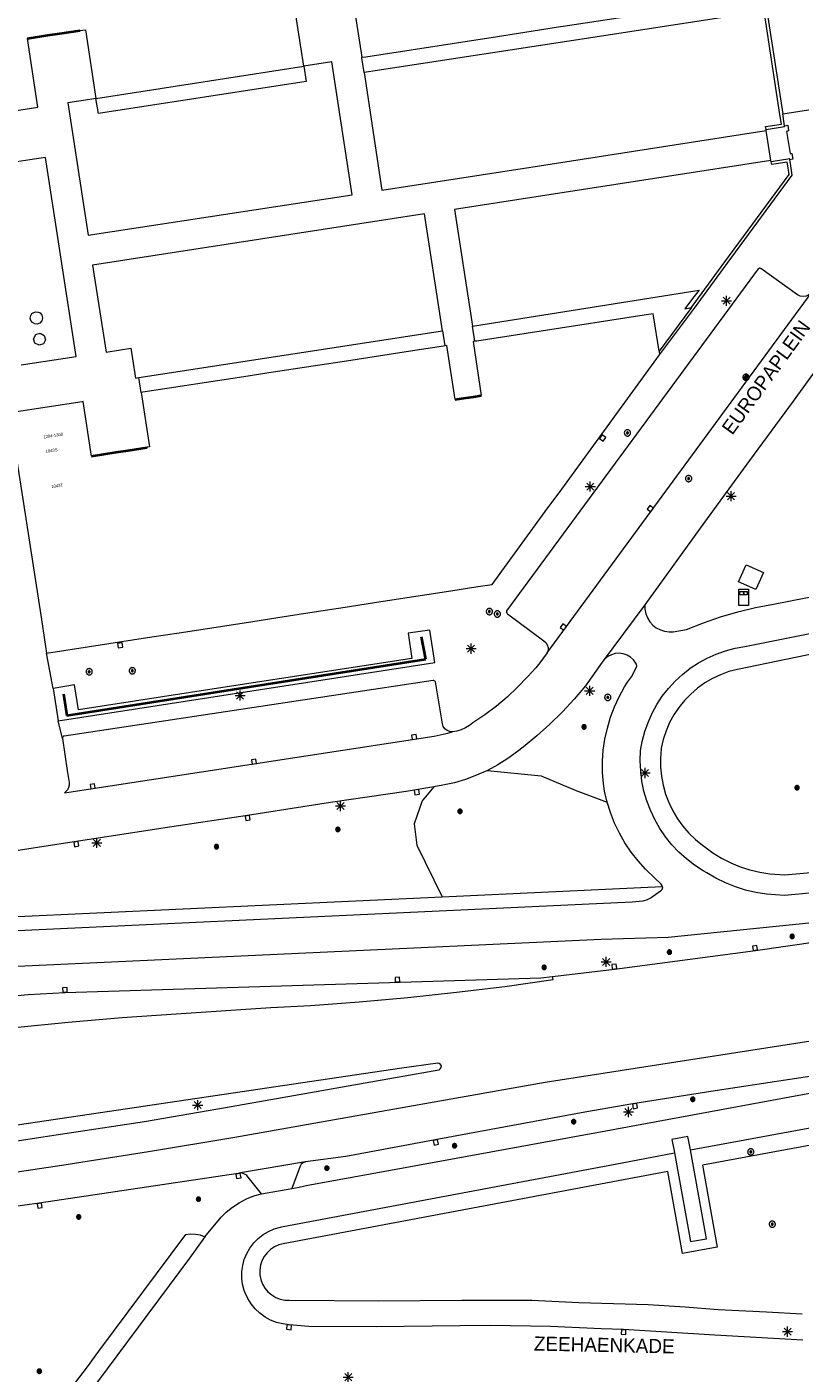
# Model space of a CAD drawing. Header units: metres. Extents: x 135779 to 137489, y 452643 to 455118.
# Tile 76 of 256: x 136002 to 136078, y 453193 to 453326. Entities that reach past the tile are written whole.
import ezdxf
from ezdxf.enums import TextEntityAlignment as Align

# ---------------------------------------------------------------- set-up
doc = ezdxf.new("R2010")
doc.units = ezdxf.units.M
doc.linetypes.add('DGN_Style_3', pattern=[78.572352, 56.123108, -22.449243])
doc.linetypes.add('DGN_Style_4', pattern=[89.853097, 44.898487, -22.449243, 0.056123, -22.449243])
for name, color, linetype, lineweight in [('KTop_BTD_Groenvoorziening', 62, 'Continuous', 13), ('KTop_BTD_Groenvoorziening_gras- en kruidachtigen', 62, 'Continuous', 13), ('KTop_KST_KAST', 40, 'Continuous', 13), ('KTop_NAR_Huisnummer tijdelijk (t)', 7, 'Continuous', 13), ('KTop_ORL_Weg_Straatnaam (t)', 7, 'Continuous', 13), ('KTop_OTD_Gesloten verharding', 15, 'Continuous', 13), ('KTop_OTD_Open verharding', 15, 'Continuous', 13), ('KTop_PAL_Lichtmast', 40, 'Continuous', 13), ('KTop_PND_Grondvlaksituatie van BAG-pand [tachy]', 1, 'Continuous', 13), ('KTop_PUT_Drainageput', 15, 'Continuous', 13), ('KTop_PUT_Inspectie- of rioolput', 15, 'Continuous', 13), ('KTop_PUT_Kolk', 15, 'Continuous', 13), ('KTop_SHD_Hek (l)', 15, 'DGN_Style_4', 40), ('KTop_SHD_Muur', 15, 'Continuous', 13), ('KTop_VGO_Boom', 92, 'Continuous', 13), ('KTop_VGO_Haag (l)', 92, 'DGN_Style_3', 40), ('KTop_WGD_Fietspad', 40, 'Continuous', 13), ('KTop_WGD_Rijbaan_Lokale weg', 251, 'Continuous', 13), ('KTop_WGD_Rijbaan_Lokale weg_OV-strook', 251, 'Continuous', 13), ('KTop_WGD_Voetpad', 251, 'Continuous', 13), ('KTop_WGD_Voetpad op trap', 251, 'Continuous', 13)]:
    doc.layers.add(name, color=color, linetype=linetype, lineweight=lineweight)
doc.styles.add('Style-ROVU', font='ROVU.shx')
doc.styles.add('Style-ROVUCURSIEF', font='ROVUCURSIEF.shx')

# ---------------------------------------------------------------- blocks, each defined once
blk = doc.blocks.new('KST_KAST')
at = {"layer": 'KTop_KST_KAST', "flags": 128}
blk.add_lwpolyline([(-0.37, 0.17), (0.37, 0.17), (0.37, -0.17), (-0.37, -0.17), (-0.37, 0.17)], close=True, dxfattribs=at)
blk.add_lwpolyline([(0.05, 0.15), (-0.05, 0), (0.05, 0), (-0.05, -0.15)], dxfattribs=at)
blk = doc.blocks.new('PAL_Lichtmast')
at = {"layer": 'KTop_PAL_Lichtmast'}
for p, q in [((-0.35, -0.35), (0.35, 0.35)), ((0.35, -0.35), (-0.35, 0.35)), ((0, -0.5), (0, 0.5)), ((-0.5, 0), (0.5, 0))]:
    blk.add_line(p, q, dxfattribs=at)
blk = doc.blocks.new('PUT_Drainageput')
at = {"layer": 'KTop_PUT_Drainageput'}
for p, q in [((-0.12, -0.29), (-0.12, 0.29)), ((0, -0.31), (0, 0.31)), ((0.12, -0.29), (0.12, 0.29))]:
    blk.add_line(p, q, dxfattribs=at)
at = {"layer": 'KTop_PUT_Drainageput', "flags": 128}
blk.add_lwpolyline([(0.31, 0), (0.31, 0.03), (0.3, 0.06), (0.29, 0.1), (0.28, 0.13), (0.27, 0.16), (0.25, 0.18), (0.23, 0.21), (0.21, 0.23), (0.18, 0.25), (0.15, 0.27), (0.13, 0.28), (0.1, 0.29), (0.06, 0.3), (0.03, 0.31), (0, 0.31), (-0.03, 0.31), (-0.06, 0.3), (-0.1, 0.29), (-0.13, 0.28), (-0.16, 0.27), (-0.18, 0.25), (-0.21, 0.23), (-0.23, 0.21), (-0.25, 0.18), (-0.27, 0.15), (-0.28, 0.13), (-0.29, 0.1), (-0.3, 0.06), (-0.31, 0.03), (-0.31, 0), (-0.31, -0.03), (-0.3, -0.06), (-0.29, -0.1), (-0.28, -0.13), (-0.27, -0.16), (-0.25, -0.18), (-0.23, -0.21), (-0.21, -0.23), (-0.18, -0.25), (-0.15, -0.27), (-0.13, -0.28), (-0.1, -0.29), (-0.06, -0.3), (-0.03, -0.31), (0, -0.31), (0.03, -0.31), (0.06, -0.3), (0.1, -0.29), (0.13, -0.28), (0.16, -0.27), (0.18, -0.25), (0.21, -0.23), (0.23, -0.21), (0.25, -0.18), (0.27, -0.15), (0.28, -0.13), (0.29, -0.1), (0.3, -0.06), (0.31, -0.03), (0.31, 0)], dxfattribs=at)
blk = doc.blocks.new('PUT_Inspectie-_of_rioolput')
at = {"layer": 'KTop_PUT_Inspectie- of rioolput', "flags": 128}
for points in [[(0.31, 0), (0.31, 0.03), (0.3, 0.06), (0.29, 0.1), (0.28, 0.13), (0.27, 0.15), (0.25, 0.18), (0.23, 0.21), (0.21, 0.23), (0.18, 0.25), (0.15, 0.27), (0.13, 0.28), (0.1, 0.29), (0.06, 0.3), (0.03, 0.31), (0, 0.31), (-0.03, 0.31), (-0.06, 0.3), (-0.1, 0.29), (-0.13, 0.28), (-0.16, 0.27), (-0.18, 0.25), (-0.21, 0.23), (-0.23, 0.21), (-0.25, 0.18), (-0.27, 0.15), (-0.28, 0.13), (-0.29, 0.1), (-0.3, 0.06), (-0.31, 0.03), (-0.31, 0), (-0.31, -0.03), (-0.3, -0.06), (-0.29, -0.1), (-0.28, -0.13), (-0.27, -0.16), (-0.25, -0.18), (-0.23, -0.21), (-0.21, -0.23), (-0.18, -0.25), (-0.15, -0.27), (-0.13, -0.28), (-0.1, -0.29), (-0.06, -0.3), (-0.03, -0.31), (0, -0.31), (0.03, -0.31), (0.06, -0.3), (0.1, -0.29), (0.13, -0.28), (0.15, -0.27), (0.18, -0.25), (0.21, -0.23), (0.23, -0.21), (0.25, -0.18), (0.27, -0.15), (0.28, -0.13), (0.29, -0.1), (0.3, -0.06), (0.31, -0.03), (0.31, 0)], [(0.1, 0), (0.09, 0.01), (0.09, 0.02), (0.09, 0.03), (0.09, 0.04), (0.08, 0.05), (0.08, 0.06), (0.07, 0.06), (0.06, 0.07), (0.06, 0.08), (0.05, 0.08), (0.04, 0.09), (0.03, 0.09), (0.02, 0.09), (0.01, 0.09), (0, 0.09), (-0.01, 0.09), (-0.02, 0.09), (-0.03, 0.09), (-0.04, 0.09), (-0.05, 0.08), (-0.06, 0.08), (-0.06, 0.07), (-0.07, 0.06), (-0.08, 0.06), (-0.08, 0.05), (-0.09, 0.04), (-0.09, 0.03), (-0.09, 0.02), (-0.09, 0.01), (-0.09, 0), (-0.09, -0.01), (-0.09, -0.02), (-0.09, -0.03), (-0.09, -0.04), (-0.08, -0.05), (-0.08, -0.06), (-0.07, -0.06), (-0.06, -0.07), (-0.06, -0.08), (-0.05, -0.08), (-0.04, -0.09), (-0.03, -0.09), (-0.02, -0.09), (-0.01, -0.09), (0, -0.09), (0.01, -0.09), (0.02, -0.09), (0.03, -0.09), (0.04, -0.09), (0.05, -0.08), (0.06, -0.08), (0.06, -0.07), (0.07, -0.06), (0.08, -0.06), (0.08, -0.05), (0.09, -0.04), (0.09, -0.03), (0.09, -0.02), (0.09, -0.01), (0.1, 0)], [(0.04, 0), (0.03, 0), (0.03, 0.01), (0.03, 0.01), (0.03, 0.01), (0.03, 0.02), (0.03, 0.02), (0.03, 0.02), (0.02, 0.03), (0.02, 0.03), (0.02, 0.03), (0.01, 0.03), (0.01, 0.03), (0.01, 0.03), (0, 0.03), (0, 0.03), (0, 0.03), (-0.01, 0.03), (-0.01, 0.03), (-0.01, 0.03), (-0.02, 0.03), (-0.02, 0.03), (-0.02, 0.03), (-0.03, 0.02), (-0.03, 0.02), (-0.03, 0.02), (-0.03, 0.01), (-0.03, 0.01), (-0.03, 0.01), (-0.03, 0), (-0.03, 0), (-0.03, 0), (-0.03, -0.01), (-0.03, -0.01), (-0.03, -0.01), (-0.03, -0.02), (-0.03, -0.02), (-0.03, -0.02), (-0.02, -0.03), (-0.02, -0.03), (-0.02, -0.03), (-0.01, -0.03), (-0.01, -0.03), (-0.01, -0.03), (0, -0.03), (0, -0.03), (0, -0.03), (0.01, -0.03), (0.01, -0.03), (0.01, -0.03), (0.02, -0.03), (0.02, -0.03), (0.02, -0.03), (0.03, -0.02), (0.03, -0.02), (0.03, -0.02), (0.03, -0.01), (0.03, -0.01), (0.03, -0.01), (0.03, 0), (0.04, 0)], [(0.01, 0.02), (0.01, 0.02), (0.01, 0.02), (0, 0.02), (0, 0.02), (0, 0.02), (0, 0.02), (-0.01, 0.02), (-0.01, 0.02), (-0.01, 0.02), (-0.01, 0.02), (-0.01, 0.02), (-0.02, 0.02), (-0.02, 0.01), (-0.02, 0.01), (-0.02, 0.01), (-0.02, 0.01), (-0.02, 0.01), (-0.02, 0), (-0.02, 0), (-0.02, 0), (-0.02, 0), (-0.02, -0.01), (-0.02, -0.01), (-0.02, -0.01), (-0.02, -0.01), (-0.02, -0.01), (-0.02, -0.02), (-0.01, -0.02), (-0.01, -0.02), (-0.01, -0.02), (-0.01, -0.02), (-0.01, -0.02), (0, -0.02), (0, -0.02), (0, -0.02), (0, -0.02), (0.01, -0.02), (0.01, -0.02), (0.01, -0.02), (0.01, -0.02), (0.01, -0.02), (0.02, -0.02), (0.02, -0.01), (0.02, -0.01), (0.02, -0.01), (0.02, -0.01), (0.02, -0.01), (0.02, 0), (0.02, 0), (0.02, 0), (0.02, 0), (0.02, 0.01), (0.02, 0.01), (0.02, 0.01), (0.02, 0.01), (0.02, 0.01), (0.02, 0.02), (0.01, 0.02), (0.01, 0.02), (0.01, 0.02)]]:
    blk.add_lwpolyline(points, dxfattribs=at)
blk = doc.blocks.new('PUT_Kolk')
at = {"layer": 'KTop_PUT_Kolk', "flags": 128}
blk.add_lwpolyline([(0.22, -0.23), (0.22, 0.22), (-0.23, 0.22), (-0.23, -0.23), (0.22, -0.23)], dxfattribs=at)
blk = doc.blocks.new('VGO_Boom')
at = {"layer": 'KTop_VGO_Boom', "flags": 128}
for points in [[(0.21, 0), (0.21, 0.02), (0.21, 0.04), (0.2, 0.07), (0.2, 0.09), (0.19, 0.11), (0.17, 0.13), (0.16, 0.14), (0.14, 0.16), (0.13, 0.17), (0.11, 0.19), (0.09, 0.2), (0.07, 0.2), (0.04, 0.21), (0.02, 0.21), (0, 0.21), (-0.02, 0.21), (-0.05, 0.21), (-0.07, 0.2), (-0.09, 0.2), (-0.11, 0.19), (-0.13, 0.17), (-0.14, 0.16), (-0.16, 0.14), (-0.17, 0.13), (-0.19, 0.11), (-0.2, 0.09), (-0.2, 0.07), (-0.21, 0.04), (-0.21, 0.02), (-0.22, 0), (-0.21, -0.02), (-0.21, -0.05), (-0.2, -0.07), (-0.2, -0.09), (-0.19, -0.11), (-0.17, -0.13), (-0.16, -0.14), (-0.14, -0.16), (-0.13, -0.17), (-0.11, -0.19), (-0.09, -0.2), (-0.07, -0.2), (-0.05, -0.21), (-0.02, -0.21), (0, -0.22), (0.02, -0.21), (0.04, -0.21), (0.07, -0.2), (0.09, -0.2), (0.11, -0.19), (0.13, -0.17), (0.14, -0.16), (0.16, -0.14), (0.17, -0.13), (0.19, -0.11), (0.2, -0.09), (0.2, -0.07), (0.21, -0.05), (0.21, -0.02), (0.21, 0)], [(0.15, 0), (0.15, 0.02), (0.15, 0.03), (0.15, 0.05), (0.14, 0.06), (0.13, 0.08), (0.13, 0.09), (0.12, 0.1), (0.1, 0.12), (0.09, 0.13), (0.08, 0.13), (0.06, 0.14), (0.05, 0.15), (0.03, 0.15), (0.02, 0.15), (0, 0.15), (-0.02, 0.15), (-0.03, 0.15), (-0.05, 0.15), (-0.06, 0.14), (-0.08, 0.13), (-0.09, 0.13), (-0.1, 0.12), (-0.12, 0.1), (-0.13, 0.09), (-0.13, 0.08), (-0.14, 0.06), (-0.15, 0.05), (-0.15, 0.03), (-0.15, 0.02), (-0.16, 0), (-0.15, -0.02), (-0.15, -0.03), (-0.15, -0.05), (-0.14, -0.06), (-0.13, -0.08), (-0.13, -0.09), (-0.12, -0.1), (-0.1, -0.12), (-0.09, -0.13), (-0.08, -0.13), (-0.06, -0.14), (-0.05, -0.15), (-0.03, -0.15), (-0.02, -0.15), (0, -0.16), (0.02, -0.15), (0.03, -0.15), (0.05, -0.15), (0.06, -0.14), (0.08, -0.13), (0.09, -0.13), (0.1, -0.12), (0.12, -0.1), (0.13, -0.09), (0.13, -0.08), (0.14, -0.06), (0.15, -0.05), (0.15, -0.03), (0.15, -0.02), (0.15, 0)], [(0.1, 0), (0.09, 0.01), (0.09, 0.02), (0.09, 0.03), (0.09, 0.04), (0.08, 0.05), (0.08, 0.06), (0.07, 0.06), (0.06, 0.07), (0.06, 0.08), (0.05, 0.08), (0.04, 0.09), (0.03, 0.09), (0.02, 0.09), (0.01, 0.09), (0, 0.09), (-0.01, 0.09), (-0.02, 0.09), (-0.03, 0.09), (-0.04, 0.09), (-0.05, 0.08), (-0.06, 0.08), (-0.06, 0.07), (-0.07, 0.06), (-0.08, 0.06), (-0.08, 0.05), (-0.09, 0.04), (-0.09, 0.03), (-0.09, 0.02), (-0.09, 0.01), (-0.1, 0), (-0.09, -0.01), (-0.09, -0.02), (-0.09, -0.03), (-0.09, -0.04), (-0.08, -0.05), (-0.08, -0.06), (-0.07, -0.06), (-0.06, -0.07), (-0.06, -0.08), (-0.05, -0.08), (-0.04, -0.09), (-0.03, -0.09), (-0.02, -0.09), (-0.01, -0.09), (0, -0.1), (0.01, -0.09), (0.02, -0.09), (0.03, -0.09), (0.04, -0.09), (0.05, -0.08), (0.06, -0.08), (0.06, -0.07), (0.07, -0.06), (0.08, -0.06), (0.08, -0.05), (0.09, -0.04), (0.09, -0.03), (0.09, -0.02), (0.09, -0.01), (0.1, 0)], [(0.04, 0), (0.03, 0), (0.03, 0.01), (0.03, 0.01), (0.03, 0.01), (0.03, 0.02), (0.03, 0.02), (0.03, 0.02), (0.02, 0.03), (0.02, 0.03), (0.02, 0.03), (0.01, 0.03), (0.01, 0.03), (0.01, 0.03), (0, 0.03), (0, 0.03), (0, 0.03), (-0.01, 0.03), (-0.01, 0.03), (-0.01, 0.03), (-0.02, 0.03), (-0.02, 0.03), (-0.02, 0.03), (-0.03, 0.02), (-0.03, 0.02), (-0.03, 0.02), (-0.03, 0.01), (-0.03, 0.01), (-0.03, 0.01), (-0.04, 0), (-0.04, 0), (-0.04, 0), (-0.03, -0.01), (-0.03, -0.01), (-0.03, -0.01), (-0.03, -0.02), (-0.03, -0.02), (-0.03, -0.02), (-0.02, -0.03), (-0.02, -0.03), (-0.02, -0.03), (-0.01, -0.03), (-0.01, -0.03), (-0.01, -0.03), (0, -0.04), (0, -0.04), (0, -0.04), (0.01, -0.03), (0.01, -0.03), (0.01, -0.03), (0.02, -0.03), (0.02, -0.03), (0.02, -0.03), (0.03, -0.02), (0.03, -0.02), (0.03, -0.02), (0.03, -0.01), (0.03, -0.01), (0.03, -0.01), (0.03, 0), (0.04, 0)]]:
    blk.add_lwpolyline(points, dxfattribs=at)

msp = doc.modelspace()

# ---------------------------------------------------------------- linework, layer by layer
at = {"layer": 'KTop_BTD_Groenvoorziening', "flags": 128}
for points in [[(136074.66, 453327.62), (136055.14, 453324.62), (136035.03, 453321.54)], [(136029.06, 453322.15), (136029.29, 453320.65), (136008.71, 453317.49), (136008.47, 453318.97)], [(136045.77, 453296.43), (136068.22, 453300), (136067.59, 453299.15), (136066.83, 453298.14), (136067.46, 453298.26)], [(136012.71, 453291.33), (136042.82, 453295.96)]]:
    msp.add_lwpolyline(points, dxfattribs=at)
at = {"layer": 'KTop_BTD_Groenvoorziening_gras- en kruidachtigen', "flags": 128}
for points in [[(136047.26, 453252.43), (136052.58, 453251.88), (136055.94, 453250.46), (136059.12, 453249.3)], [(136041.95, 453250.81), (136040.78, 453249.42), (136040.01, 453247.15), (136040.25, 453245.02), (136042.78, 453239.93)]]:
    msp.add_lwpolyline(points, dxfattribs=at)
at = {"layer": 'KTop_OTD_Gesloten verharding', "flags": 128}
msp.add_lwpolyline([(136073.11, 453268.77), (136072.16, 453268.77), (136072.16, 453270.38), (136073.11, 453270.38), (136073.11, 453268.77)], dxfattribs=at)
at = {"layer": 'KTop_OTD_Open verharding', "flags": 128}
for points in [[(136029.23, 453213.68), (136029, 453213.59), (136028.81, 453213.43), (136028.69, 453213.23), (136027.89, 453211.05)], [(136024.87, 453210.52), (136023.41, 453212.31), (136023.31, 453212.39), (136023.07, 453212.52), (136022.8, 453212.57)]]:
    msp.add_lwpolyline(points, dxfattribs=at)
at = {"layer": 'KTop_PND_Grondvlaksituatie van BAG-pand [tachy]', "flags": 128}
for points in [[(136029.06, 453322.15), (136028.01, 453328.96), (136030.03, 453329.28), (136031.23, 453329.47), (136033.26, 453329.79), (136033.26, 453329.77), (136033.77, 453329.85), (136034.82, 453323.04)], [(136034.82, 453323.04), (136035.2, 453323.1), (136048.24, 453325.11), (136054.51, 453326.08), (136054.76, 453326.12), (136061.29, 453327.12), (136067.88, 453328.13), (136074.43, 453329.12)], [(135995.69, 453317.01), (136002.09, 453318), (136002.7, 453318.1), (136001.68, 453324.91), (136003.71, 453325.22), (136004.9, 453325.4), (136006.91, 453325.71), (136006.91, 453325.68), (136007.42, 453325.76), (136008.47, 453318.97)], [(136008.47, 453318.97), (136029.06, 453322.15)], [(136064.26, 453293.96), (136063.71, 453297.45), (136063.68, 453297.64), (136062.78, 453297.5), (136055.98, 453296.46), (136046.2, 453294.95), (136046, 453294.92)], [(136043.05, 453294.47), (136042.91, 453294.45), (136039.65, 453293.94), (136033.29, 453292.97), (136026.02, 453291.85), (136023.13, 453291.41), (136013.11, 453289.87), (136012.95, 453289.84)], [(136046, 453294.92), (136045.84, 453294.9), (136046.65, 453289.55), (136045.87, 453289.43), (136044.68, 453289.25), (136044.05, 453289.15), (136043.23, 453294.5), (136043.05, 453294.47)], [(136064.26, 453293.96), (136064.32, 453293.57)], [(136003.57, 453264.05), (136014.01, 453265.65), (136016.71, 453266.07), (136023.8, 453267.16), (136026.49, 453267.58), (136029.67, 453268.07), (136033.59, 453268.67), (136036.28, 453269.08), (136036.94, 453269.19), (136043.62, 453270.22), (136046.3, 453270.64), (136046.34, 453270.64), (136047.72, 453270.85), (136052.99, 453278.07), (136054.62, 453280.28), (136064.32, 453293.57)], [(136012.95, 453289.84), (136013.79, 453284.48), (136013.53, 453284.43), (136013.53, 453284.41), (136011.66, 453284.12), (136010.47, 453283.93), (136008.03, 453283.55), (136007.19, 453288.96), (136007.1, 453288.94), (136000.18, 453287.87)], [(135999.91, 453287.83), (136000.51, 453283.92), (136000.93, 453281.22), (136003.06, 453267.39), (136003.47, 453264.7), (136003.57, 453264.05)], [(136073.84, 453270.35), (136072.14, 453271.1), (136072.9, 453272.78), (136074.6, 453272.03), (136073.84, 453270.35)]]:
    msp.add_lwpolyline(points, dxfattribs=at)
at = {"layer": 'KTop_SHD_Hek (l)', "flags": 128}
for points in [[(136004.9, 453325.4), (136006.91, 453325.71)], [(136001.68, 453324.91), (136003.71, 453325.22)], [(136003.71, 453325.22), (136004.9, 453325.4)], [(136044.05, 453289.15), (136044.68, 453289.25)], [(136044.68, 453289.25), (136045.87, 453289.43)], [(136045.87, 453289.43), (136046.65, 453289.55)], [(136011.66, 453284.12), (136013.53, 453284.41)], [(136008.03, 453283.55), (136010.47, 453283.93)], [(136010.47, 453283.93), (136011.66, 453284.12)]]:
    msp.add_lwpolyline(points, dxfattribs=at)
at = {"layer": 'KTop_SHD_Muur', "flags": 128}
for points in [[(136074.71, 453329.17), (136074.94, 453327.66), (136076.51, 453317.44)], [(136074.86, 453315.9), (136074.82, 453316.18), (136076.39, 453316.42), (136076.24, 453317.39), (136074.66, 453327.62)], [(136076.69, 453316.27), (136076.51, 453317.44)], [(136074.86, 453315.9), (136076.7, 453316.19), (136076.69, 453316.27)], [(136064.32, 453293.57), (136067.76, 453298.2), (136071.01, 453302.62), (136077.45, 453311.38), (136077.27, 453312.53), (136077.22, 453312.9)], [(136067.46, 453298.26), (136067.54, 453298.37), (136070.78, 453302.78), (136077.15, 453311.45), (136076.99, 453312.49), (136076.97, 453312.66), (136075.42, 453312.42), (136075.37, 453312.7)], [(136077.22, 453312.9), (136077.21, 453312.99), (136075.37, 453312.7)], [(136002.65, 453296.63), (136002.4, 453296.65), (136002.17, 453296.77), (136002.02, 453296.97), (136001.96, 453297.22), (136002.01, 453297.47), (136002.13, 453297.66), (136002.31, 453297.78), (136002.52, 453297.84), (136002.74, 453297.82), (136002.93, 453297.73), (136003.12, 453297.51), (136003.18, 453297.23), (136003.11, 453296.95), (136002.92, 453296.73), (136002.65, 453296.63)], [(136067.46, 453298.26), (136064.26, 453293.96)], [(136002.5, 453295.58), (136002.94, 453295.72), (136003.34, 453295.51), (136003.48, 453295.07), (136003.27, 453294.67), (136002.84, 453294.53), (136002.43, 453294.74), (136002.29, 453295.18), (136002.5, 453295.58)]]:
    msp.add_lwpolyline(points, dxfattribs=at)
at = {"layer": 'KTop_VGO_Haag (l)', "flags": 128}
msp.add_lwpolyline([(136005.26, 453260.03), (136005.59, 453257.87), (136041.14, 453263.45), (136040.74, 453265.65)], dxfattribs=at)
at = {"layer": 'KTop_WGD_Fietspad', "flags": 128}
for points in [[(136062.85, 453268.83), (136062.86, 453268.39), (136062.94, 453267.95), (136063.1, 453267.53), (136063.34, 453267.15), (136063.64, 453266.82), (136063.99, 453266.55), (136064.39, 453266.34), (136064.81, 453266.21), (136065.26, 453266.15), (136065.65, 453266.17), (136066.97, 453266.4), (136068.65, 453267.06), (136070.35, 453267.63), (136072.08, 453268.13), (136073.83, 453268.56), (136075.6, 453268.9), (136087.07, 453271.13)], [(136100.09, 453242.21), (136076.7, 453240.05), (136074.91, 453240.18), (136073.86, 453240.35), (136072.83, 453240.59), (136071.82, 453240.9), (136070.84, 453241.3), (136069.89, 453241.76), (136068.98, 453242.3), (136068.62, 453242.5), (136067.77, 453243.05), (136066.97, 453243.67), (136066.22, 453244.34), (136065.53, 453245.07), (136064.9, 453245.86), (136064.33, 453246.69), (136063.83, 453247.56), (136063.4, 453248.48), (136063.04, 453249.42), (136062.76, 453250.39), (136062.56, 453251.38), (136062.44, 453252.38), (136062.39, 453253.38), (136062.43, 453254.39), (136062.59, 453255.31), (136062.84, 453256.27), (136063.17, 453257.19), (136063.57, 453258.09), (136064.04, 453258.95), (136064.58, 453259.77), (136065.19, 453260.55), (136065.85, 453261.27), (136066.58, 453261.94), (136067.35, 453262.54), (136068.17, 453263.08), (136069.04, 453263.55), (136069.93, 453263.95), (136070.86, 453264.28), (136071.81, 453264.53), (136072.75, 453264.69), (136096.84, 453269.53)], [(136059.12, 453249.3), (136058.87, 453250.38), (136058.75, 453251.12), (136058.66, 453252.23), (136058.66, 453253.34), (136058.74, 453254.44), (136058.9, 453255.54), (136059.14, 453256.62), (136059.45, 453257.69), (136059.84, 453258.72), (136060.3, 453259.73), (136060.84, 453260.7), (136061.13, 453261.17), (136061.52, 453261.71), (136061.99, 453262.59), (136062.05, 453262.76), (136062.03, 453262.94), (136061.97, 453263.05), (136061.74, 453263.37), (136061.44, 453263.64), (136061.1, 453263.84), (136060.72, 453263.97), (136060.32, 453264.03), (136059.92, 453264), (136059.54, 453263.89), (136059.18, 453263.71), (136058.87, 453263.46), (136058.61, 453263.16)], [(136064.58, 453240.95), (136064.58, 453240.99), (136064.48, 453241.16), (136063.82, 453241.8), (136062.92, 453242.66), (136062.18, 453243.48), (136061.5, 453244.35), (136060.88, 453245.27), (136060.33, 453246.22), (136059.86, 453247.22), (136059.45, 453248.25), (136059.12, 453249.3)], [(136064.58, 453240.95), (136064.59, 453240.8), (136064.53, 453240.62), (136064.4, 453240.49), (136063.7, 453239.97), (136063.47, 453239.8), (136063.07, 453239.61), (136062.65, 453239.49), (136061.6, 453239.38), (136000, 453236.51), (135996.25, 453236.34), (135992.34, 453236.05), (135988.44, 453235.68), (135986.3, 453235.44), (135979.32, 453234.43), (135963, 453232.07), (135962.7, 453232.12), (135962.42, 453232.24), (135962.18, 453232.44), (135962, 453232.69), (135961.9, 453232.93), (135961.85, 453233.34)], [(136092.57, 453237.32), (136092.75, 453237.41), (136092.89, 453237.57), (136092.96, 453237.76), (136092.96, 453237.9), (136092.87, 453238.1), (136092.75, 453238.21), (136092.07, 453238.63), (136065.18, 453235.89), (136058.54, 453235.68), (136000, 453232.97), (135997.53, 453232.86), (135993.89, 453232.62), (135990.26, 453232.31), (135986.64, 453231.91), (135983.43, 453231.49), (135979.79, 453230.95)], [(136027.89, 453211.05), (136028.61, 453211.18), (136029.46, 453211.36), (136036.19, 453212.57), (136058.99, 453216.75), (136101.89, 453224.68), (136101.91, 453224.68)], [(136067.37, 453214.85), (136081.92, 453217.52), (136102.38, 453221.94), (136102.83, 453222.01)], [(136067.37, 453214.85), (136067.12, 453216.19), (136065.53, 453215.9), (136065.79, 453214.59), (136065.79, 453214.57)], [(136078.51, 453196.03), (136069.78, 453196.5), (136060.75, 453197.07), (136058.51, 453197.15), (136053.51, 453197.36), (136047.52, 453197.46), (136044.53, 453197.45), (136036.28, 453197.34), (136029.56, 453197.38), (136027.61, 453197.54), (136026.98, 453197.62), (136026.37, 453197.77), (136025.78, 453198.01), (136025.22, 453198.31), (136024.71, 453198.68), (136024.25, 453199.11), (136023.84, 453199.6), (136023.51, 453200.13), (136023.24, 453200.71), (136023.15, 453200.95), (136023, 453201.55), (136022.92, 453202.17), (136022.93, 453202.8), (136023.01, 453203.42), (136023.17, 453204.02), (136023.41, 453204.6), (136023.72, 453205.14), (136024.1, 453205.64), (136024.54, 453206.08), (136025.03, 453206.47), (136025.57, 453206.79), (136026.14, 453207.04), (136026.74, 453207.21), (136027.01, 453207.27), (136059.92, 453213.45), (136065.79, 453214.57)], [(136024.87, 453210.52), (136027.89, 453211.05)], [(136019.26, 453206.26), (136020.86, 453208.18), (136021.38, 453208.69), (136022, 453209.19), (136022.66, 453209.63), (136023.37, 453210), (136024.11, 453210.3), (136024.87, 453210.52)], [(136019.26, 453206.26), (136019.25, 453206.25), (136017.74, 453204.13), (136008.51, 453191.75), (136007.8, 453190.72), (136007.02, 453189.74), (136006.19, 453188.81), (136005.29, 453187.93), (136004.34, 453187.11), (136003.34, 453186.35), (136002.29, 453185.66), (136001.21, 453185.03), (136000.3, 453184.58), (136000, 453184.45), (135989.85, 453179.86)]]:
    msp.add_lwpolyline(points, dxfattribs=at)
at = {"layer": 'KTop_WGD_Rijbaan_Lokale weg', "flags": 128}
for points in [[(136095.1, 453313.17), (136095.33, 453312.01), (136095.25, 453312.21), (136095.08, 453312.34), (136094.88, 453312.39), (136094.67, 453312.33), (136094.52, 453312.19), (136088.95, 453304.72), (136077.54, 453289), (136073.23, 453283.11), (136068.77, 453277.01), (136062.85, 453268.83)], [(136053.17, 453264.07), (136079.34, 453299.68)], [(136062.85, 453268.83), (136058.61, 453263.16)], [(136004.23, 453260.55), (136003.57, 453264.05)], [(136053.17, 453264.07), (136052.82, 453263.57), (136052.45, 453263.08), (136052.06, 453262.6), (136051.65, 453262.15), (136051.22, 453261.7), (136050.25, 453260.67), (136049.22, 453259.69), (136048.14, 453258.78), (136047, 453257.92), (136045.82, 453257.14), (136045.47, 453256.87), (136045.08, 453256.64), (136044.67, 453256.46), (136044.24, 453256.33), (136043.8, 453256.25)], [(136058.61, 453263.16), (136056.98, 453260.82), (136055.86, 453259.5), (136054.68, 453258.22), (136053.45, 453257.01), (136052.16, 453255.85), (136050.81, 453254.75), (136050.22, 453254.3), (136049.27, 453253.61), (136048.29, 453252.99), (136047.26, 453252.43)], [(136004.23, 453260.55), (136004.72, 453257.35)], [(136005.14, 453255.6), (136004.72, 453257.35)], [(136005.14, 453255.6), (136005.63, 453252.42), (136005.82, 453251.22), (136005.82, 453250.97), (136005.76, 453250.73), (136005.64, 453250.51), (136005.35, 453250.22), (136041.98, 453255.83), (136043.17, 453256.1), (136043.8, 453256.25)], [(136047.26, 453252.43), (136046.19, 453251.95), (136045.1, 453251.54), (136043.98, 453251.21), (136042.84, 453250.96), (136041.95, 453250.81)], [(136041.95, 453250.81), (136039.21, 453250.36), (136031.71, 453249.24), (136023.47, 453247.97), (136015.98, 453246.84), (136006.75, 453245.43), (135989.6, 453242.77)], [(136053.72, 453232.02), (136059.86, 453232.75), (136073.81, 453234.59), (136092.57, 453237.32)], [(135933.17, 453217.35), (135980.68, 453224.36), (135989.35, 453225.64), (135995.05, 453226.38), (136000, 453226.94), (136000.39, 453226.99), (136005.73, 453227.51), (136011.08, 453227.96), (136016.43, 453228.33), (136025.8, 453228.94), (136029.74, 453229.17), (136034.56, 453229.52), (136039.38, 453229.95), (136044.19, 453230.46), (136048.98, 453231.05), (136053.77, 453231.72), (136053.72, 453232.02)], [(136102.22, 453229.07), (136092.25, 453227.62), (136052.97, 453221.52), (136022.24, 453216.1), (136013.67, 453214.67), (136005.09, 453213.32), (136000, 453212.56), (135987.26, 453210.68), (135982.94, 453207.61), (135981.56, 453206.63), (135985.17, 453207.03)], [(135982.21, 453213.04), (136000, 453215.67), (136004.96, 453216.4), (136013.28, 453217.68), (136021.32, 453219.05), (136042.43, 453222.79), (136042.46, 453222.8), (136042.59, 453222.88), (136042.68, 453223.01), (136042.69, 453223.17), (136042.62, 453223.32), (136042.49, 453223.41), (136042.33, 453223.43), (136038.53, 453222.91), (136000, 453217.22), (135982, 453214.57)]]:
    msp.add_lwpolyline(points, dxfattribs=at)
at = {"layer": 'KTop_WGD_Rijbaan_Lokale weg_OV-strook', "flags": 128}
for points in [[(135980.24, 453227.58), (135985.6, 453228.37), (135990.81, 453229.11), (135994.45, 453229.56), (135998.09, 453229.94), (136000, 453230.09), (136001.75, 453230.23), (136005.41, 453230.44), (136052.56, 453231.91), (136053.72, 453232.02)], [(136101.8, 453225.62), (136093.15, 453224.32), (136082.42, 453222.62), (136069.4, 453220.63), (136061.66, 453219.42), (136056.9, 453218.58), (136051.02, 453217.51), (136042.09, 453215.85), (136038.39, 453215.15), (136033.22, 453214.21), (136029.23, 453213.68)], [(136029.23, 453213.68), (136022.8, 453212.57)], [(136022.8, 453212.57), (136022.55, 453212.53), (136002.84, 453209.59), (136000, 453209.18), (135985.8, 453207.11), (135985.17, 453207.03)]]:
    msp.add_lwpolyline(points, dxfattribs=at)
at = {"layer": 'KTop_WGD_Voetpad', "flags": 128}
for points in [[(136076.51, 453317.44), (136083.72, 453318.56), (136079.96, 453342.86), (136078.17, 453354.62), (136077.92, 453356.24), (136072.46, 453355.4), (136072.92, 453352.57), (136071.88, 453352.4), (136069, 453351.96), (136069.74, 453347.23)], [(136035.03, 453321.54), (136034.82, 453322.99), (136034.82, 453323.04)], [(136008.47, 453318.97), (136007.87, 453318.86), (136005.67, 453318.53), (136007.69, 453305.42), (136033.84, 453309.44), (136031.84, 453322.58), (136029.06, 453322.15)], [(136035.03, 453321.54), (136036.8, 453309.9), (136051.56, 453312.18), (136074.88, 453315.79)], [(136076.69, 453316.27), (136077.01, 453316.31), (136077.09, 453315.75), (136076.9, 453315.7), (136077.24, 453313.51), (136077.43, 453313.52), (136077.53, 453312.95), (136077.22, 453312.9)], [(136075.35, 453312.83), (136074.88, 453315.79)], [(136001.06, 453292.58), (136006.51, 453293.41), (136003.47, 453313.13), (136001.93, 453312.9), (135998.03, 453312.29)], [(136075.35, 453312.83), (136052.07, 453309.23), (136043.98, 453307.98), (136045.77, 453296.43)], [(136042.82, 453295.96), (136041.02, 453307.53), (136008.14, 453302.45), (136009.47, 453293.86), (136011.94, 453294.23), (136012.39, 453291.28), (136012.71, 453291.33)], [(136079.34, 453299.68), (136079.11, 453299.51), (136078.83, 453299.4), (136078.54, 453299.36), (136078.24, 453299.4), (136077.97, 453299.51), (136074.36, 453302.12), (136074.31, 453302.14), (136074.25, 453302.16), (136074.19, 453302.16), (136074.14, 453302.14), (136074.09, 453302.11), (136049.15, 453268.24), (136049.14, 453268.18), (136049.14, 453268.11), (136049.16, 453268.05), (136049.2, 453267.99), (136049.25, 453267.95), (136052.83, 453265.27), (136053.04, 453265.1), (136053.19, 453264.87), (136053.26, 453264.6), (136053.26, 453264.33), (136053.17, 453264.07)], [(136046, 453294.92), (136045.77, 453296.43)], [(136042.82, 453295.96), (136043.05, 453294.47)], [(136012.95, 453289.84), (136012.71, 453291.33)], [(136004.72, 453257.35), (136042.05, 453263.11), (136041.54, 453266.33), (136039.4, 453266.01), (136039.77, 453263.52), (136020.61, 453260.57), (136006.75, 453258.44), (136006.36, 453260.89), (136004.23, 453260.55)], [(136086.74, 453265.46), (136072.03, 453262.44), (136071.19, 453262.22), (136070.36, 453261.91), (136069.56, 453261.53), (136068.79, 453261.09), (136068.07, 453260.57), (136067.4, 453259.99), (136066.79, 453259.36), (136066.23, 453258.67), (136065.74, 453257.93), (136065.31, 453257.16), (136064.96, 453256.34), (136064.68, 453255.5), (136064.48, 453254.64), (136064.48, 453254.57), (136064.4, 453253.66), (136064.41, 453252.75), (136064.5, 453251.85), (136064.67, 453250.96), (136064.91, 453250.09), (136065.23, 453249.24), (136065.63, 453248.42), (136066.09, 453247.64), (136066.62, 453246.9), (136067.22, 453246.22), (136067.87, 453245.59), (136068.58, 453245.02), (136068.78, 453244.85), (136069.6, 453244.26), (136070.46, 453243.73), (136071.36, 453243.28), (136072.3, 453242.89), (136073.26, 453242.58), (136074.24, 453242.35), (136075.24, 453242.2), (136076.71, 453242.09), (136085.21, 453242.85)], [(136043.8, 453256.25), (136043.52, 453256.28), (136043.26, 453256.39), (136043.04, 453256.56), (136042.88, 453256.79), (136042.79, 453257.06), (136042.1, 453261.19), (136042.07, 453261.24), (136042.03, 453261.28), (136041.99, 453261.31), (136041.94, 453261.34), (136041.89, 453261.35), (136005.33, 453255.83), (136005.27, 453255.81), (136005.21, 453255.77), (136005.18, 453255.72), (136005.15, 453255.66), (136005.14, 453255.6)], [(136042.78, 453239.93), (136064.58, 453240.95)], [(135979.12, 453235.87), (135983.55, 453236.52), (135988.05, 453237.08), (135991.7, 453237.44), (135995.35, 453237.72), (136000, 453237.94), (136042.78, 453239.93)], [(136083.97, 453216.19), (136068.57, 453213.34), (136070.02, 453205.22), (136066.6, 453204.59), (136065.13, 453212.73), (136027.02, 453205.56), (136026.6, 453205.45), (136026.16, 453205.26), (136025.77, 453205), (136025.42, 453204.67), (136025.13, 453204.3), (136024.91, 453203.88), (136024.77, 453203.43), (136024.7, 453202.96), (136024.71, 453202.48), (136024.8, 453202.02), (136024.97, 453201.57), (136025.21, 453201.16), (136025.51, 453200.8), (136025.88, 453200.49), (136026.28, 453200.25), (136026.73, 453200.08), (136027.19, 453199.99), (136027.62, 453199.98), (136036.5, 453199.92), (136044.71, 453199.97), (136051.64, 453199.98), (136056.3, 453199.74), (136063.17, 453199.56), (136066.84, 453199.31), (136070.13, 453199.04), (136074.89, 453198.82), (136078.44, 453198.64)], [(136065.79, 453214.57), (136067.37, 453205.77), (136068.96, 453206.05), (136067.37, 453214.85)], [(135989.64, 453181.58), (135995.77, 453184.34), (135999.34, 453185.94), (136000, 453186.28), (136001.05, 453186.88), (136002.11, 453187.57), (136003.13, 453188.33), (136004.1, 453189.15), (136005.21, 453190.37), (136006.45, 453191.84), (136007.63, 453193.36), (136008.74, 453194.93), (136017.36, 453206.47), (136017.82, 453206.53), (136018.32, 453206.52), (136018.8, 453206.43), (136019.26, 453206.26)]]:
    msp.add_lwpolyline(points, dxfattribs=at)
at = {"layer": 'KTop_WGD_Voetpad op trap', "flags": 128}
for points in [[(136074.88, 453315.79), (136074.86, 453315.9)], [(136075.37, 453312.7), (136075.35, 453312.83)]]:
    msp.add_lwpolyline(points, dxfattribs=at)

# ---------------------------------------------------------------- block references
at = {"layer": 'KTop_KST_KAST'}
msp.add_blockref('KST_KAST', (136072.63, 453269.99), dxfattribs=at)
at = {"layer": 'KTop_PAL_Lichtmast'}
for p in [(136070.95, 453298.94), (136057.45, 453280.54), (136071.4, 453279.59), (136045.64, 453264.49), (136022.75, 453259.85), (136057.39, 453260.31), (136062.88, 453252.18), (136032.7, 453248.91), (136008.56, 453245.26), (136059.02, 453233.47), (136018.55, 453219.29), (136061.23, 453218.61), (136076.99, 453196.86), (136033.47, 453192.35)]:
    msp.add_blockref('PAL_Lichtmast', p, dxfattribs=at)
at = {"layer": 'KTop_PUT_Drainageput', "rotation": 323.6920059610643}
msp.add_blockref('PUT_Drainageput', (136072.88, 453291.36), dxfattribs=at)
at = {"layer": 'KTop_PUT_Inspectie- of rioolput'}
for p, rotation in [((136061.13, 453285.85), 323.64179687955), ((136067.19, 453281.33), 143.6920059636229), ((136047.45, 453268.16), 0.5414679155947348), ((136048.24, 453267.92), 11.94300924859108), ((136007.8, 453262.2), 222.4343643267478), ((136012.07, 453262.3), 278.7517528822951), ((136059.18, 453259.66), 335.3079019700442), ((136073.35, 453214.66), 280.4828186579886), ((136075.48, 453207.5), 190.1439612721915)]:
    msp.add_blockref('PUT_Inspectie-_of_rioolput', p, dxfattribs=dict(at, rotation=rotation))
at = {"layer": 'KTop_PUT_Kolk'}
for p, rotation in [((136058.66, 453285.33), 143.8881120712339), ((136063.4, 453278.35), 323.6920059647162), ((136054.78, 453266.64), 323.6920059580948), ((136010.87, 453264.82), 98.75605961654), ((136040.01, 453255.74), 278.7054836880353), ((136024.14, 453253.3), 278.7054836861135), ((136008.15, 453250.85), 278.7054836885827), ((136040.26, 453250.28), 99.38770512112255), ((136023.5, 453247.72), 98.55396864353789), ((136006.52, 453245.14), 98.80362312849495), ((136073.77, 453234.84), 277.4993644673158), ((136059.83, 453233), 276.7850337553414), ((136038.34, 453231.72), 271.7857374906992), ((136005.4, 453230.69), 271.8401952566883), ((136061.87, 453219.2), 98.91181116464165), ((136042.14, 453215.6), 100.5491345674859), ((136022.58, 453212.28), 98.78116273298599), ((136002.88, 453209.34), 98.48427499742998), ((136027.59, 453197.3), 85.1050744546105), ((136060.74, 453196.82), 87.82784122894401)]:
    msp.add_blockref('PUT_Kolk', p, dxfattribs=dict(at, rotation=rotation))
at = {"layer": 'KTop_VGO_Boom'}
for p in [(136056.83, 453256.74), (136077.93, 453250.72), (136044.54, 453248.38), (136032.44, 453246.59), (136020.41, 453244.88), (136077.45, 453236), (136065.29, 453234.44), (136052.88, 453232.93), (136067.6, 453219.87), (136055.8, 453217.65), (136044, 453215.27), (136031.35, 453213.05), (136018.63, 453209.98), (136006.76, 453208.22), (136002.86, 453192.94)]:
    msp.add_blockref('VGO_Boom', p, dxfattribs=at)

# ---------------------------------------------------------------- texts
at = {"layer": 'KTop_NAR_Huisnummer tijdelijk (t)', "style": 'Style-ROVUCURSIEF'}
for s, p in [('1204-1300', (136003.25, 453285.44)), ('1043S', (136003.47, 453284.01)), ('1043T', (136004.05, 453280.52))]:
    msp.add_text(s, height=0.3, rotation=8.7, dxfattribs=at).set_placement(p, align=Align.MIDDLE_LEFT)
at = {"layer": 'KTop_ORL_Weg_Straatnaam (t)', "style": 'Style-ROVU'}
for s, rotation, p in [('EUROPAPLEIN', 53.9895, (136071.51, 453285.56)), ('ZEEHAENKADE', 358.797, (136051.85, 453194.99))]:
    msp.add_text(s, height=1.4, rotation=rotation, dxfattribs=at).set_placement(p)

doc.saveas('drawing.dxf')
